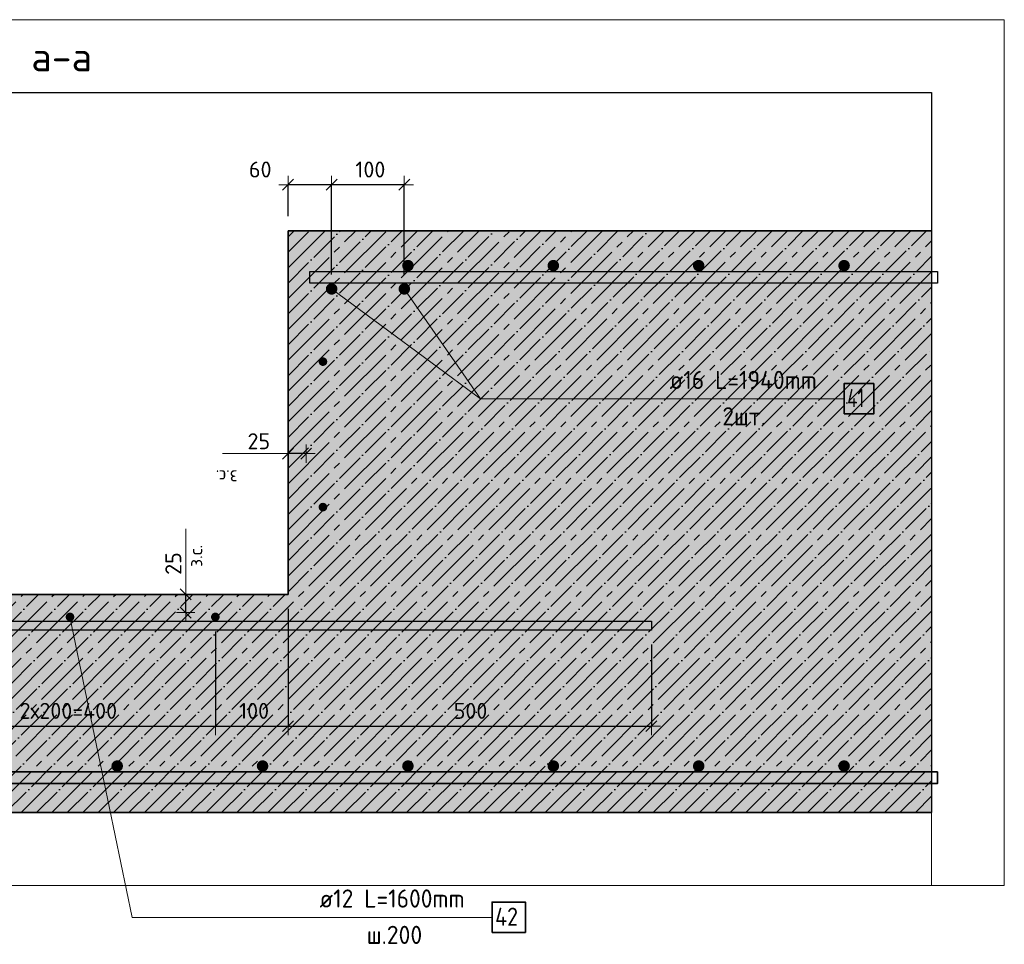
# Model space of a CAD drawing. Header units: millimetres. Extents: x -3170 to 89801, y -74170 to 82422.
# Tile 103 of 105: x 82486 to 83840, y 68317 to 69588. Entities that reach past the tile are written whole.
import ezdxf

# ---------------------------------------------------------------- set-up
doc = ezdxf.new("R2010")
doc.units = ezdxf.units.MM
doc.header["$PDMODE"] = 65
doc.linetypes.add('______11', pattern=[50, 40, -5, 0, -5])
doc.linetypes.add('______5', pattern=[110, 80, -10, 10, -10])
for name, color, linetype, lineweight in [('Standard', 7, 'Continuous', 25), ('Арматурный каркас 03', 220, 'Continuous', 35), ('Размерная линия_ общее', 7, 'Continuous', 13)]:
    doc.layers.add(name, color=color, linetype=linetype, lineweight=lineweight)
for name, color, linetype, lineweight, true_color in [('Арм.стержн.верхн.зоны У', 7, 'Continuous', 35, 0xecec00), ('Арм.стержн.верхн.зоны Х', 7, 'Continuous', 35, 0x0000c6), ('Арм.стержн.ниж.зоны У', 7, 'Continuous', 35, 0x00b300), ('Арм.стержн.ниж.зоны Х', 7, 'Continuous', 35, 0xc600c6)]:
    doc.layers.add(name, color=color, linetype=linetype, lineweight=lineweight, true_color=true_color)
doc.styles.add('ISOCPEUR', font='ISOCPEUR')
doc.dimstyles.new('DIMSTYLE_17', dxfattribs={"dimtxt": 22, "dimasz": 25, "dimexe": 0, "dimexo": 0, "dimgap": 11, "dimtad": 2, "dimdec": 0, "dimrnd": 1, "dimzin": 12, "dimdsep": 46, "dimtxsty": 'ISOCPEUR', "dimblk1": 'ALL_ML_STRICH', "dimblk2": 'ALL_ML_STRICH', "dimsah": 1, "dimcen": 0, "dimclrd": 7, "dimclre": 256, "dimclrt": 7, "dimadec": 0, "dimazin": 0, "dimtfac": 1, "dimtdec": 0, "dimtix": 1, "dimtmove": 2, "dimatfit": 3, "dimfxl": 0, "dimtzin": 0, "dimlwd": 0, "dimlwe": -3, "dimarcsym": 0})
doc.dimstyles.new('DIMSTYLE_18', dxfattribs={"dimtxt": 22, "dimasz": 25, "dimexe": 0, "dimexo": 0.001, "dimgap": 11, "dimtad": 2, "dimdec": 0, "dimrnd": 1, "dimzin": 12, "dimdsep": 46, "dimtxsty": 'ISOCPEUR', "dimblk1": 'ALL_ML_STRICH', "dimblk2": 'ALL_ML_STRICH', "dimsah": 1, "dimcen": 0, "dimse1": 1, "dimse2": 1, "dimclrd": 7, "dimclre": 256, "dimclrt": 7, "dimadec": 0, "dimazin": 0, "dimtfac": 1, "dimtdec": 0, "dimtix": 1, "dimtmove": 2, "dimatfit": 3, "dimfxl": 0, "dimtvp": 1.2, "dimtzin": 0, "dimlwd": 0, "dimlwe": -3, "dimarcsym": 0})

# ---------------------------------------------------------------- blocks, each defined once
blk = doc.blocks.new('ALL_ML_STRICH')
at = {"color": 0, "linetype": 'ByBlock', "lineweight": -2}
for p, q in [((-1, 0), (0.5, 0)), ((-0.3, -0.3), (0.3, 0.3)), ((0, -0.5), (0, 0.5))]:
    blk.add_line(p, q, dxfattribs=at)
blk = doc.blocks.new('*D590')
at = {"layer": 'DEFPOINTS', "color": 7, "linetype": 'Continuous', "lineweight": 13, "transparency": 33554687}
for p in [(82880, 68992.8), (82880, 68991.6), (82855, 68991)]:
    blk.add_point(p, dxfattribs=at)
at = {"layer": 'Размерная линия_ общее', "color": 7, "linetype": 'Continuous', "lineweight": -2, "transparency": 33554687}
blk.add_line((82880, 68991.6), (82855, 68991.6), dxfattribs=at)
at = {"layer": 'Размерная линия_ общее', "color": 7, "linetype": 'Continuous', "lineweight": 13, "transparency": 33554687, "xscale": 25, "yscale": 25, "zscale": 25}
for p, rotation in [((82855, 68991.6), 180), ((82880, 68991.6), 360)]:
    blk.add_blockref('ALL_ML_STRICH', p, dxfattribs=dict(at, rotation=rotation))
at = {"layer": 'Размерная линия_ общее', "color": 7, "linetype": 'Continuous', "lineweight": 13, "transparency": 33554687, "insert": (82814.8, 69008.6), "char_height": 22, "width": 44, "attachment_point": 5, "style": 'ISOCPEUR'}
blk.add_mtext('\\A1;{25}', dxfattribs=at)
at = {"layer": 'Размерная линия_ общее', "color": 7, "linetype": 'Continuous', "lineweight": 13, "transparency": 33554687, "insert": (82785.6, 68950.8), "char_height": 18, "width": 0.9, "attachment_point": 1, "rotation": 180, "line_spacing_factor": 0.60241, "style": 'ISOCPEUR'}
blk.add_mtext('з.с.', dxfattribs=at)
blk = doc.blocks.new('*D591')
at = {"layer": 'DEFPOINTS', "color": 7, "linetype": 'Continuous', "lineweight": 13, "transparency": 33554687}
for p in [(83015, 69361.2), (82915, 69218), (83015, 69218)]:
    blk.add_point(p, dxfattribs=at)
at = {"layer": 'Размерная линия_ общее', "color": 253, "linetype": 'Continuous', "lineweight": -2, "true_color": 0xa0a0a0, "transparency": 33554687}
for p, q in [((82915, 69238), (82915, 69361.2)), ((83015, 69238), (83015, 69361.2))]:
    blk.add_line(p, q, dxfattribs=at)
at = {"layer": 'Размерная линия_ общее', "color": 7, "linetype": 'Continuous', "lineweight": -2, "transparency": 33554687}
blk.add_line((83015, 69361.2), (82915, 69361.2), dxfattribs=at)
at = {"layer": 'Размерная линия_ общее', "color": 7, "linetype": 'Continuous', "lineweight": 13, "transparency": 33554687, "xscale": 25, "yscale": 25, "zscale": 25}
for p, rotation in [((82915, 69361.2), 180), ((83015, 69361.2), 360)]:
    blk.add_blockref('ALL_ML_STRICH', p, dxfattribs=dict(at, rotation=rotation))
at = {"layer": 'Размерная линия_ общее', "color": 7, "linetype": 'Continuous', "lineweight": 13, "transparency": 33554687, "insert": (82968.3, 69382.2), "char_height": 22, "width": 66, "attachment_point": 5, "style": 'ISOCPEUR'}
blk.add_mtext('\\A1;{100}', dxfattribs=at)
blk = doc.blocks.new('*D592')
at = {"layer": 'DEFPOINTS', "color": 7, "linetype": 'Continuous', "lineweight": 13, "transparency": 33554687}
for p in [(82915, 69361.2), (82855, 69298), (82915, 69218)]:
    blk.add_point(p, dxfattribs=at)
at = {"layer": 'Размерная линия_ общее', "color": 253, "linetype": 'Continuous', "lineweight": -2, "true_color": 0xa0a0a0, "transparency": 33554687}
for p, q in [((82855, 69318), (82855, 69361.2)), ((82915, 69238), (82915, 69361.2))]:
    blk.add_line(p, q, dxfattribs=at)
at = {"layer": 'Размерная линия_ общее', "color": 7, "linetype": 'Continuous', "lineweight": -2, "transparency": 33554687}
blk.add_line((82915, 69361.2), (82855, 69361.2), dxfattribs=at)
at = {"layer": 'Размерная линия_ общее', "color": 7, "linetype": 'Continuous', "lineweight": 13, "transparency": 33554687, "xscale": 25, "yscale": 25, "zscale": 25}
for p, rotation in [((82855, 69361.2), 180), ((82915, 69361.2), 360)]:
    blk.add_blockref('ALL_ML_STRICH', p, dxfattribs=dict(at, rotation=rotation))
at = {"layer": 'Размерная линия_ общее', "color": 7, "linetype": 'Continuous', "lineweight": 13, "transparency": 33554687, "insert": (82816.8, 69382.2), "char_height": 22, "width": 44, "attachment_point": 5, "style": 'ISOCPEUR'}
blk.add_mtext('\\A1;{60}', dxfattribs=at)
blk = doc.blocks.new('*D595')
at = {"layer": 'DEFPOINTS', "color": 7, "linetype": 'Continuous', "lineweight": 13, "transparency": 33554687}
for p in [(82714.8, 68798), (82713.1, 68773), (82714.2, 68773)]:
    blk.add_point(p, dxfattribs=at)
at = {"layer": 'Размерная линия_ общее', "color": 7, "linetype": 'Continuous', "lineweight": -2, "transparency": 33554687}
blk.add_line((82714.2, 68773), (82714.2, 68798), dxfattribs=at)
at = {"layer": 'Размерная линия_ общее', "color": 7, "linetype": 'Continuous', "lineweight": 13, "transparency": 33554687, "xscale": 25, "yscale": 25, "zscale": 25}
for p, rotation in [((82714.2, 68798), 90), ((82714.2, 68773), 270)]:
    blk.add_blockref('ALL_ML_STRICH', p, dxfattribs=dict(at, rotation=rotation))
at = {"layer": 'Размерная линия_ общее', "color": 7, "linetype": 'Continuous', "lineweight": 13, "transparency": 33554687, "insert": (82719, 68835.9), "char_height": 18, "width": 0.9, "attachment_point": 1, "rotation": 90, "line_spacing_factor": 0.60241, "style": 'ISOCPEUR'}
blk.add_mtext('з.с.', dxfattribs=at)
at = {"layer": 'Размерная линия_ общее', "color": 7, "linetype": 'Continuous', "lineweight": 13, "transparency": 33554687, "insert": (82697.2, 68840.4), "char_height": 22, "width": 44, "attachment_point": 5, "rotation": 90, "style": 'ISOCPEUR'}
blk.add_mtext('\\A1;{25}', dxfattribs=at)
blk = doc.blocks.new('*D598')
at = {"layer": 'DEFPOINTS', "color": 7, "linetype": 'Continuous', "lineweight": 13, "transparency": 33554687}
for p in [(82355, 68767), (82755, 68767), (82355, 68616.9)]:
    blk.add_point(p, dxfattribs=at)
at = {"layer": 'Размерная линия_ общее', "color": 253, "linetype": 'Continuous', "lineweight": -2, "true_color": 0xa0a0a0, "transparency": 33554687}
for p, q in [((82355, 68747), (82355, 68616.9)), ((82755, 68747), (82755, 68616.9))]:
    blk.add_line(p, q, dxfattribs=at)
at = {"layer": 'Размерная линия_ общее', "color": 7, "linetype": 'Continuous', "lineweight": -2, "transparency": 33554687}
blk.add_line((82355, 68616.9), (82755, 68616.9), dxfattribs=at)
at = {"layer": 'Размерная линия_ общее', "color": 7, "linetype": 'Continuous', "lineweight": 13, "transparency": 33554687, "xscale": 25, "yscale": 25, "zscale": 25, "rotation": 180}
blk.add_blockref('ALL_ML_STRICH', (82355, 68616.9), dxfattribs=at)
at = {"layer": 'Размерная линия_ общее', "color": 7, "linetype": 'Continuous', "lineweight": 13, "transparency": 33554687, "xscale": 25, "yscale": 25, "zscale": 25}
blk.add_blockref('ALL_ML_STRICH', (82755, 68616.9), dxfattribs=at)
at = {"layer": 'Размерная линия_ общее', "color": 7, "linetype": 'Continuous', "lineweight": 13, "transparency": 33554687, "insert": (82485.7, 68648.9), "char_height": 22, "width": 1.1, "attachment_point": 1, "line_spacing_factor": 0.60241, "style": 'ISOCPEUR'}
blk.add_mtext('2х200=400', dxfattribs=at)
blk = doc.blocks.new('*D599')
at = {"layer": 'DEFPOINTS', "color": 7, "linetype": 'Continuous', "lineweight": 13, "transparency": 33554687}
for p in [(82855, 68798), (82755, 68767), (82755, 68616.9)]:
    blk.add_point(p, dxfattribs=at)
at = {"layer": 'Размерная линия_ общее', "color": 253, "linetype": 'Continuous', "lineweight": -2, "true_color": 0xa0a0a0, "transparency": 33554687}
for p, q in [((82855, 68778), (82855, 68616.9)), ((82755, 68747), (82755, 68616.9))]:
    blk.add_line(p, q, dxfattribs=at)
at = {"layer": 'Размерная линия_ общее', "color": 7, "linetype": 'Continuous', "lineweight": -2, "transparency": 33554687}
blk.add_line((82755, 68616.9), (82855, 68616.9), dxfattribs=at)
at = {"layer": 'Размерная линия_ общее', "color": 7, "linetype": 'Continuous', "lineweight": 13, "transparency": 33554687, "xscale": 25, "yscale": 25, "zscale": 25, "rotation": 180}
blk.add_blockref('ALL_ML_STRICH', (82755, 68616.9), dxfattribs=at)
at = {"layer": 'Размерная линия_ общее', "color": 7, "linetype": 'Continuous', "lineweight": 13, "transparency": 33554687, "xscale": 25, "yscale": 25, "zscale": 25}
blk.add_blockref('ALL_ML_STRICH', (82855, 68616.9), dxfattribs=at)
at = {"layer": 'Размерная линия_ общее', "color": 7, "linetype": 'Continuous', "lineweight": 13, "transparency": 33554687, "insert": (82808.3, 68637.9), "char_height": 22, "width": 66, "attachment_point": 5, "style": 'ISOCPEUR'}
blk.add_mtext('\\A1;{100}', dxfattribs=at)
blk = doc.blocks.new('*D600')
at = {"layer": 'DEFPOINTS', "color": 7, "linetype": 'Continuous', "lineweight": 13, "transparency": 33554687}
for p in [(82855, 68798), (83355, 68749), (82855, 68616.9)]:
    blk.add_point(p, dxfattribs=at)
at = {"layer": 'Размерная линия_ общее', "color": 253, "linetype": 'Continuous', "lineweight": -2, "true_color": 0xa0a0a0, "transparency": 33554687}
for p, q in [((82855, 68778), (82855, 68616.9)), ((83355, 68729), (83355, 68616.9))]:
    blk.add_line(p, q, dxfattribs=at)
at = {"layer": 'Размерная линия_ общее', "color": 7, "linetype": 'Continuous', "lineweight": -2, "transparency": 33554687}
blk.add_line((82855, 68616.9), (83355, 68616.9), dxfattribs=at)
at = {"layer": 'Размерная линия_ общее', "color": 7, "linetype": 'Continuous', "lineweight": 13, "transparency": 33554687, "xscale": 25, "yscale": 25, "zscale": 25, "rotation": 180}
blk.add_blockref('ALL_ML_STRICH', (82855, 68616.9), dxfattribs=at)
at = {"layer": 'Размерная линия_ общее', "color": 7, "linetype": 'Continuous', "lineweight": 13, "transparency": 33554687, "xscale": 25, "yscale": 25, "zscale": 25}
blk.add_blockref('ALL_ML_STRICH', (83355, 68616.9), dxfattribs=at)
at = {"layer": 'Размерная линия_ общее', "color": 7, "linetype": 'Continuous', "lineweight": 13, "transparency": 33554687, "insert": (83106.1, 68637.9), "char_height": 22, "width": 66, "attachment_point": 5, "style": 'ISOCPEUR'}
blk.add_mtext('\\A1;{500}', dxfattribs=at)

msp = doc.modelspace()

# ---------------------------------------------------------------- hatches: boundary and pattern name
at = {"layer": 'Арм.стержн.верхн.зоны У', "linetype": 'Continuous', "lineweight": 50, "transparency": 33554687}
for points in [[(83028, 69250), (83027.4, 69253.1), (83025.7, 69255.7), (83023.1, 69257.4), (83020, 69258), (83017, 69257.4), (83014.4, 69255.7), (83012.6, 69253.1), (83012, 69250), (83012.6, 69247), (83014.4, 69244.4), (83017, 69242.6), (83020, 69242), (83023.1, 69242.6), (83025.7, 69244.4), (83027.4, 69247)], [(83228, 69250), (83227.4, 69253.1), (83225.7, 69255.7), (83223.1, 69257.4), (83220, 69258), (83217, 69257.4), (83214.4, 69255.7), (83212.6, 69253.1), (83212, 69250), (83212.6, 69247), (83214.4, 69244.4), (83217, 69242.6), (83220, 69242), (83223.1, 69242.6), (83225.7, 69244.4), (83227.4, 69247)], [(83428, 69250), (83427.4, 69253.1), (83425.7, 69255.7), (83423.1, 69257.4), (83420, 69258), (83417, 69257.4), (83414.4, 69255.7), (83412.6, 69253.1), (83412, 69250), (83412.6, 69247), (83414.4, 69244.4), (83417, 69242.6), (83420, 69242), (83423.1, 69242.6), (83425.7, 69244.4), (83427.4, 69247)], [(83628, 69250), (83627.4, 69253.1), (83625.7, 69255.7), (83623.1, 69257.4), (83620, 69258), (83617, 69257.4), (83614.4, 69255.7), (83612.6, 69253.1), (83612, 69250), (83612.6, 69247), (83614.4, 69244.4), (83617, 69242.6), (83620, 69242), (83623.1, 69242.6), (83625.7, 69244.4), (83627.4, 69247)]]:
    msp.add_hatch(color=7, dxfattribs=at).paths.add_polyline_path(points)
at = {"layer": 'Арм.стержн.ниж.зоны У', "linetype": 'Continuous', "lineweight": 35, "transparency": 33554687}
for points in [[(82628, 68562), (82627.4, 68565.1), (82625.7, 68567.7), (82623.1, 68569.4), (82620, 68570), (82617, 68569.4), (82614.4, 68567.7), (82612.6, 68565.1), (82612, 68562), (82612.6, 68559), (82614.4, 68556.4), (82617, 68554.6), (82620, 68554), (82623.1, 68554.6), (82625.7, 68556.4), (82627.4, 68559)], [(82828, 68562), (82827.4, 68565.1), (82825.7, 68567.7), (82823.1, 68569.4), (82820, 68570), (82817, 68569.4), (82814.4, 68567.7), (82812.6, 68565.1), (82812, 68562), (82812.6, 68559), (82814.4, 68556.4), (82817, 68554.6), (82820, 68554), (82823.1, 68554.6), (82825.7, 68556.4), (82827.4, 68559)], [(83028, 68562), (83027.4, 68565.1), (83025.7, 68567.7), (83023.1, 68569.4), (83020, 68570), (83017, 68569.4), (83014.4, 68567.7), (83012.6, 68565.1), (83012, 68562), (83012.6, 68559), (83014.4, 68556.4), (83017, 68554.6), (83020, 68554), (83023.1, 68554.6), (83025.7, 68556.4), (83027.4, 68559)], [(83228, 68562), (83227.4, 68565.1), (83225.7, 68567.7), (83223.1, 68569.4), (83220, 68570), (83217, 68569.4), (83214.4, 68567.7), (83212.6, 68565.1), (83212, 68562), (83212.6, 68559), (83214.4, 68556.4), (83217, 68554.6), (83220, 68554), (83223.1, 68554.6), (83225.7, 68556.4), (83227.4, 68559)], [(83428, 68562), (83427.4, 68565.1), (83425.7, 68567.7), (83423.1, 68569.4), (83420, 68570), (83417, 68569.4), (83414.4, 68567.7), (83412.6, 68565.1), (83412, 68562), (83412.6, 68559), (83414.4, 68556.4), (83417, 68554.6), (83420, 68554), (83423.1, 68554.6), (83425.7, 68556.4), (83427.4, 68559)], [(83628, 68562), (83627.4, 68565.1), (83625.7, 68567.7), (83623.1, 68569.4), (83620, 68570), (83617, 68569.4), (83614.4, 68567.7), (83612.6, 68565.1), (83612, 68562), (83612.6, 68559), (83614.4, 68556.4), (83617, 68554.6), (83620, 68554), (83623.1, 68554.6), (83625.7, 68556.4), (83627.4, 68559)]]:
    msp.add_hatch(color=7, dxfattribs=at).paths.add_polyline_path(points)
at = {"layer": 'Арматурный каркас 03', "linetype": 'Continuous', "lineweight": 50, "transparency": 33554687}
for color, points in [(7, [(82923, 69218), (82922.4, 69221.1), (82920.7, 69223.7), (82918.1, 69225.4), (82915, 69226), (82912, 69225.4), (82909.4, 69223.7), (82907.6, 69221.1), (82907, 69218), (82907.6, 69215), (82909.4, 69212.4), (82912, 69210.6), (82915, 69210), (82918.1, 69210.6), (82920.7, 69212.4), (82922.4, 69215)]), (7, [(83023, 69218), (83022.4, 69221.1), (83020.7, 69223.7), (83018.1, 69225.4), (83015, 69226), (83012, 69225.4), (83009.4, 69223.7), (83007.6, 69221.1), (83007, 69218), (83007.6, 69215), (83009.4, 69212.4), (83012, 69210.6), (83015, 69210), (83018.1, 69210.6), (83020.7, 69212.4), (83022.4, 69215)]), (34, [(82909, 69118), (82908.6, 69120.3), (82907.3, 69122.3), (82905.3, 69123.6), (82903, 69124), (82900.7, 69123.6), (82898.8, 69122.3), (82897.5, 69120.3), (82897, 69118), (82897.5, 69115.7), (82898.8, 69113.8), (82900.7, 69112.5), (82903, 69112), (82905.3, 69112.5), (82907.3, 69113.8), (82908.6, 69115.7)]), (34, [(82909, 68918), (82908.6, 68920.3), (82907.3, 68922.3), (82905.3, 68923.6), (82903, 68924), (82900.7, 68923.6), (82898.8, 68922.3), (82897.5, 68920.3), (82897, 68918), (82897.5, 68915.7), (82898.8, 68913.8), (82900.7, 68912.5), (82903, 68912), (82905.3, 68912.5), (82907.3, 68913.8), (82908.6, 68915.7)]), (34, [(82561, 68767), (82560.6, 68769.3), (82559.3, 68771.3), (82557.3, 68772.6), (82555, 68773), (82552.7, 68772.6), (82550.8, 68771.3), (82549.5, 68769.3), (82549, 68767), (82549.5, 68764.7), (82550.8, 68762.8), (82552.7, 68761.5), (82555, 68761), (82557.3, 68761.5), (82559.3, 68762.8), (82560.6, 68764.7)]), (34, [(82761, 68767), (82760.6, 68769.3), (82759.3, 68771.3), (82757.3, 68772.6), (82755, 68773), (82752.7, 68772.6), (82750.8, 68771.3), (82749.5, 68769.3), (82749, 68767), (82749.5, 68764.7), (82750.8, 68762.8), (82752.7, 68761.5), (82755, 68761), (82757.3, 68761.5), (82759.3, 68762.8), (82760.6, 68764.7)])]:
    msp.add_hatch(color=color, dxfattribs=at).paths.add_polyline_path(points)
at = {"layer": 'Размерная линия_ общее', "linetype": 'Continuous', "lineweight": -3, "transparency": 33554687}
msp.add_hatch(color=9, dxfattribs=at).paths.add_polyline_path([(83740.5, 69298), (82855, 69298), (82855, 68798), (82255, 68798), (82255, 69298), (81386.3, 69298), (81386.3, 68498), (83740.5, 68498)])

# ---------------------------------------------------------------- linework, layer by layer
at = {"color": 52, "linetype": 'Continuous', "lineweight": -3, "transparency": 33554687}
for p, q in [((81386.3, 69488.2), (83740.5, 69488.2)), ((81386.3, 69488.2), (83740.5, 69488.2)), ((83740.5, 69488.2), (83740.5, 68498)), ((83740.5, 69488.2), (83740.5, 68498)), ((83740.5, 68498), (81386.3, 68498)), ((83740.5, 68498), (81386.3, 68498))]:
    msp.add_line(p, q, dxfattribs=at)
at = {"layer": 'Standard', "color": 7, "linetype": 'Continuous', "lineweight": 13, "transparency": 33554687}
for p, q in [((82855, 68991.6), (82765, 68991.6)), ((82714.2, 68798), (82714.2, 68888))]:
    msp.add_line(p, q, dxfattribs=at)
msp.add_lwpolyline([(81286.3, 68398), (83840.5, 68398), (83840.5, 69588.2), (81286.3, 69588.2), (81286.3, 68398)], dxfattribs=at)
at = {"layer": 'Арм.стержн.верхн.зоны У', "color": 52, "linetype": 'Continuous', "lineweight": 13, "transparency": 33554687}
msp.add_line((82855, 69288), (82855, 69288), dxfattribs=at)
at = {"layer": 'Арм.стержн.верхн.зоны Х', "color": 52, "linetype": 'Continuous', "lineweight": 13, "transparency": 33554687}
msp.add_line((82855, 69288), (82855, 69288), dxfattribs=at)
at = {"layer": 'Арм.стержн.верхн.зоны Х', "color": 11, "linetype": 'Continuous', "lineweight": 25, "true_color": 0xff8c8c, "transparency": 33554687}
msp.add_lwpolyline([(82885, 69242), (83748.5, 69242), (83748.5, 69226), (82885, 69226), (82885, 69242)], dxfattribs=at)
msp.add_lwpolyline([(82885, 69242), (83748.5, 69242), (83748.5, 69226), (82885, 69226), (82885, 69242)], dxfattribs=at)
at = {"layer": 'Арм.стержн.ниж.зоны Х', "color": 11, "linetype": 'Continuous', "lineweight": 35, "true_color": 0xff8c8c, "transparency": 33554687}
msp.add_lwpolyline([(81378.3, 68554), (83748.5, 68554), (83748.5, 68538), (81378.3, 68538), (81378.3, 68554)], dxfattribs=at)
msp.add_lwpolyline([(81378.3, 68554), (83748.5, 68554), (83748.5, 68538), (81378.3, 68538), (81378.3, 68554)], dxfattribs=at)
at = {"layer": 'Арматурный каркас 03', "color": 7, "linetype": 'Continuous', "lineweight": 13, "transparency": 33554687}
for p, q in [((83120, 69067), (82915, 69218)), ((83120, 69067), (83015, 69218)), ((83120, 69067), (83620, 69067)), ((82640.8, 68354), (82555, 68767)), ((82640.8, 68354), (83135.8, 68354))]:
    msp.add_line(p, q, dxfattribs=at)
at = {"layer": 'Арматурный каркас 03', "color": 7, "linetype": 'Continuous', "lineweight": 35, "transparency": 33554687}
for points in [[(83620, 69046.2), (83660.8, 69046.2), (83660.8, 69087.9), (83620, 69087.9), (83620, 69046.2)], [(83135.8, 68333.2), (83181.6, 68333.2), (83181.6, 68374.9), (83135.8, 68374.9), (83135.8, 68333.2)]]:
    msp.add_lwpolyline(points, dxfattribs=at)
at = {"layer": 'Арматурный каркас 03', "color": 34, "linetype": 'Continuous', "lineweight": 25, "transparency": 33554687}
msp.add_lwpolyline([(81755, 68761), (83355, 68761), (83355, 68749), (81755, 68749), (81755, 68761)], dxfattribs=at)
msp.add_lwpolyline([(81755, 68761), (83355, 68761), (83355, 68749), (81755, 68749), (81755, 68761)], dxfattribs=at)
at = {"layer": 'Размерная линия_ общее', "color": 7, "linetype": 'Continuous', "lineweight": 13, "transparency": 33554687}
msp.add_line((83740.5, 69398), (83740.5, 68398), dxfattribs=at)
at = {"layer": 'Размерная линия_ общее', "color": 7, "linetype": '______5', "lineweight": -3, "transparency": 33554687}
for p, q in [((82572.5, 68498), (83372.5, 69298)), ((82615, 68498), (83415, 69298)), ((82657.4, 68498), (83457.4, 69298)), ((82699.8, 68498), (83499.8, 69298)), ((82742.2, 68498), (83542.2, 69298)), ((82784.7, 68498), (83584.7, 69298)), ((82827.1, 68498), (83627.1, 69298)), ((82855, 69289.6), (82863.4, 69298)), ((82855, 69247.2), (82905.9, 69298)), ((82855, 69204.8), (82948.3, 69298)), ((82855, 69162.3), (82990.7, 69298)), ((82855, 69119.9), (83033.1, 69298)), ((82855, 69077.5), (83075.6, 69298)), ((82855, 69035.1), (83118, 69298)), ((82855, 68992.6), (83160.4, 69298)), ((82855, 68950.2), (83202.8, 69298)), ((82855, 68907.8), (83245.3, 69298)), ((82855, 68865.4), (83287.7, 69298)), ((82855, 68822.9), (83330.1, 69298)), ((82869.5, 68498), (83669.5, 69298)), ((82912, 68498), (83712, 69298)), ((82954.4, 68498), (83740.5, 69284.1)), ((82996.8, 68498), (83740.5, 69241.7)), ((83039.2, 68498), (83740.5, 69199.3)), ((83081.7, 68498), (83740.5, 69156.8)), ((83124.1, 68498), (83740.5, 69114.4)), ((83166.5, 68498), (83740.5, 69072)), ((83208.9, 68498), (83740.5, 69029.6)), ((83251.4, 68498), (83740.5, 68987.1)), ((83293.8, 68498), (83740.5, 68944.7)), ((83336.2, 68498), (83740.5, 68902.3)), ((83378.6, 68498), (83740.5, 68859.9)), ((83421.1, 68498), (83740.5, 68817.4)), ((82190.7, 68498), (82490.7, 68798)), ((82233.1, 68498), (82533.1, 68798)), ((82275.6, 68498), (82575.6, 68798)), ((82318, 68498), (82618, 68798)), ((82360.4, 68498), (82660.4, 68798)), ((82402.8, 68498), (82702.8, 68798)), ((82445.3, 68498), (82745.3, 68798)), ((82487.7, 68498), (82787.7, 68798)), ((82530.1, 68498), (82830.1, 68798)), ((83463.5, 68498), (83740.5, 68775)), ((83505.9, 68498), (83740.5, 68732.6)), ((83548.3, 68498), (83740.5, 68690.1)), ((83590.8, 68498), (83740.5, 68647.7)), ((83633.2, 68498), (83740.5, 68605.3)), ((83675.6, 68498), (83740.5, 68562.9)), ((83718.1, 68498), (83740.5, 68520.4))]:
    msp.add_line(p, q, dxfattribs=at)
at = {"layer": 'Размерная линия_ общее', "color": 7, "linetype": '______11', "lineweight": -3, "transparency": 33554687}
for p, q in [((82593.8, 68498), (83393.8, 69298)), ((82636.2, 68498), (83436.2, 69298)), ((82678.6, 68498), (83478.6, 69298)), ((82721, 68498), (83521, 69298)), ((82763.5, 68498), (83563.5, 69298)), ((82805.9, 68498), (83605.9, 69298)), ((82848.3, 68498), (83648.3, 69298)), ((82855, 69268.4), (82884.6, 69298)), ((82855, 69226), (82927.1, 69298)), ((82855, 69183.6), (82969.5, 69298)), ((82855, 69141.1), (83011.9, 69298)), ((82855, 69098.7), (83054.3, 69298)), ((82855, 69056.3), (83096.8, 69298)), ((82855, 69013.9), (83139.2, 69298)), ((82855, 68971.4), (83181.6, 69298)), ((82855, 68929), (83224, 69298)), ((82855, 68886.6), (83266.5, 69298)), ((82855, 68844.1), (83308.9, 69298)), ((82855, 68801.7), (83351.3, 69298)), ((82890.7, 68498), (83690.7, 69298)), ((82933.2, 68498), (83733.2, 69298)), ((82975.6, 68498), (83740.5, 69262.9)), ((83018, 68498), (83740.5, 69220.5)), ((83060.4, 68498), (83740.5, 69178)), ((83102.9, 68498), (83740.5, 69135.6)), ((83145.3, 68498), (83740.5, 69093.2)), ((83187.7, 68498), (83740.5, 69050.8)), ((83230.2, 68498), (83740.5, 69008.3)), ((83272.6, 68498), (83740.5, 68965.9)), ((83315, 68498), (83740.5, 68923.5)), ((83357.4, 68498), (83740.5, 68881.1)), ((83399.9, 68498), (83740.5, 68838.6)), ((82211.9, 68498), (82511.9, 68798)), ((82254.3, 68498), (82554.3, 68798)), ((82296.8, 68498), (82596.8, 68798)), ((82339.2, 68498), (82639.2, 68798)), ((82381.6, 68498), (82681.6, 68798)), ((82424, 68498), (82724, 68798)), ((82466.5, 68498), (82766.5, 68798)), ((82508.9, 68498), (82808.9, 68798)), ((82551.3, 68498), (82851.3, 68798)), ((83442.3, 68498), (83740.5, 68796.2)), ((83484.7, 68498), (83740.5, 68753.8)), ((83527.1, 68498), (83740.5, 68711.4)), ((83569.6, 68498), (83740.5, 68668.9)), ((83612, 68498), (83740.5, 68626.5)), ((83654.4, 68498), (83740.5, 68584.1)), ((83696.8, 68498), (83740.5, 68541.7)), ((83739.3, 68498), (83740.5, 68499.2))]:
    msp.add_line(p, q, dxfattribs=at)
at = {"layer": 'Размерная линия_ общее', "color": 7, "linetype": 'Continuous', "lineweight": 35, "transparency": 33554687}
for p, q in [((82855, 69298), (82855, 68798)), ((83740.5, 69298), (82855, 69298)), ((82855, 68798), (82255, 68798)), ((81386.3, 68498), (83740.5, 68498))]:
    msp.add_line(p, q, dxfattribs=at)

# ---------------------------------------------------------------- texts
at = {"layer": 'Standard', "color": 7, "linetype": 'Continuous', "lineweight": 13, "transparency": 33554687, "insert": (82501.8, 69517.1), "char_height": 40, "width": 110.4, "attachment_point": 7, "style": 'ISOCPEUR'}
msp.add_mtext('\\A1;{\\fISOCPEUR|i0|b0;\\H40.000000;\\W1.000000;\\C7;а-а}\\P', dxfattribs=at)
at = {"layer": 'Арматурный каркас 03', "color": 7, "linetype": 'Continuous', "lineweight": 25, "transparency": 33554687, "char_height": 25, "attachment_point": 7, "style": 'ISOCPEUR'}
for s, insert, width in [('\\W0.94;ø16 L=1940mm ', (83380, 69080.4), 241.647), ('\\W0.76;41', (83624.2, 69055.4), 42.047), ('\\W0.94;2шт. ', (83452.5, 69030.4), 96.774), ('\\W0.94;ø12 L=1600mm ', (82898.3, 68367.4), 239.134), ('\\W0.88;42', (83139.9, 68342.4), 48.499), ('\\W0.95;ш.200 ', (82963.3, 68317.4), 109.333)]:
    msp.add_mtext(s, dxfattribs=dict(at, insert=insert, width=width))

# ---------------------------------------------------------------- dimensions: what is measured, and where the dimension line sits
at = {"layer": 'Размерная линия_ общее', "color": 7, "linetype": 'Continuous', "lineweight": 13, "transparency": 33554687}
for base, p1, p2, picture, middle in [((82855, 69361.2), (82915, 69238), (82855, 69318), '*D592', (82816.8, 69382.2)), ((82915, 69361.2), (83015, 69238), (82915, 69238), '*D591', (82968.3, 69382.2))]:
    dim = msp.add_linear_dim(base=base, p1=p1, p2=p2, angle=180, dimstyle='DIMSTYLE_17', override={"dimpost": '<>', "dimclrd": 7, "dimclre": 253, "dimclrt": 7, "dimlwd": 0, "dimlwe": 65533}, dxfattribs=at)
    dim.commit()
    dim.dimension.update_dxf_attribs({"geometry": picture, "text_midpoint": middle, "dimtype": 160})
for base, p1, p2, angle, picture, middle in [((82855, 68991.6), (82880, 68992.8), (82855, 68991), 180, '*D590', (82814.8, 69008.6)), ((82714.2, 68798), (82713.1, 68773), (82714.8, 68798), 90, '*D595', (82697.2, 68840.4))]:
    dim = msp.add_linear_dim(base=base, p1=p1, p2=p2, angle=angle, text='<>\\Xз.с.', dimstyle='DIMSTYLE_18', override={"dimpost": '<>', "dimclrd": 7, "dimclre": 253, "dimclrt": 7, "dimlwd": 0, "dimlwe": 65533}, dxfattribs=at)
    dim.commit()
    dim.dimension.update_dxf_attribs({"geometry": picture, "text_midpoint": middle, "dimtype": 160})
for base, p1, p2, picture, middle in [((82855, 68616.9), (82755, 68747), (82855, 68778), '*D599', (82808.3, 68637.9)), ((83355, 68616.9), (82855, 68778), (83355, 68729), '*D600', (83106.1, 68637.9))]:
    dim = msp.add_linear_dim(base=base, p1=p1, p2=p2, dimstyle='DIMSTYLE_17', override={"dimpost": '<>', "dimclrd": 7, "dimclre": 253, "dimclrt": 7, "dimlwd": 0, "dimlwe": 65533}, dxfattribs=at)
    dim.commit()
    dim.dimension.update_dxf_attribs({"geometry": picture, "text_midpoint": middle, "dimtype": 160})
dim = msp.add_linear_dim(base=(82755, 68616.9), p1=(82355, 68747), p2=(82755, 68747), text='2х200=400', dimstyle='DIMSTYLE_17', override={"dimpost": '<>', "dimclrd": 7, "dimclre": 253, "dimclrt": 7, "dimlwd": 0, "dimlwe": 65533}, dxfattribs=at)
dim.commit()
dim.dimension.update_dxf_attribs({"geometry": '*D598', "text_midpoint": (82555, 68627.9), "dimtype": 160})

doc.saveas('drawing.dxf')
